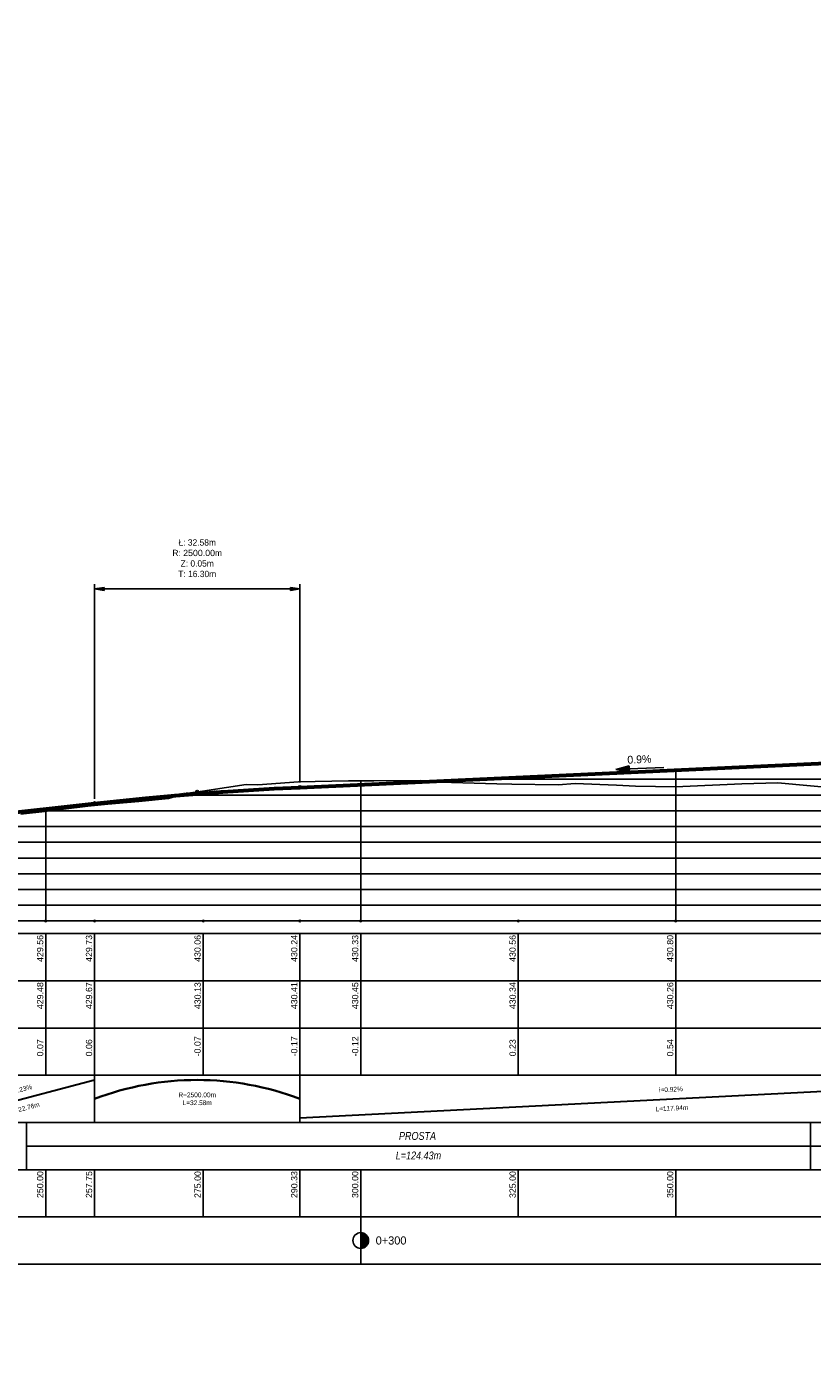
# Model space of a CAD drawing. Header units: metres. Extents: x 7331444 to 14836576, y 5479641 to 11132379.
# Tile 52 of 53: x 7419098 to 7419223, y 5566469 to 5566679. Entities that reach past the tile are written whole.
import ezdxf

# ---------------------------------------------------------------- set-up
doc = ezdxf.new("R2010")
doc.units = ezdxf.units.M
doc.linetypes.add('HIDDEN', pattern=[0.375, 0.25, -0.125])
for name, color, linetype in [('C-DROGI-PROFILE', 7, 'Continuous'), ('C-DROGI-PROFILE-ETYKIETY', 7, 'Continuous'), ('C-DROGI-PROFILE-WIDOKI', 7, 'Continuous'), ('C-DROGI-PROFILE-WIDOKI-ETYKIETY', 7, 'Continuous')]:
    doc.layers.add(name, color=color, linetype=linetype)
doc.styles.add('arial', font='ARIALNI.TTF', dxfattribs={"height": 0.15})

# ---------------------------------------------------------------- blocks, each defined once
blk = doc.blocks.new('*U658')
at = {"layer": 'C-DROGI-PROFILE', "color": 7, "linetype": 'Continuous', "lineweight": -3}
for p, q in [((7418841.96, 5566240.71), (7418849.32, 5566240.8)), ((7418849.32, 5566240.8), (7418852.49, 5566240.51)), ((7418811.69, 5566238.61), (7418821.72, 5566240.17)), ((7418821.72, 5566240.17), (7418823.57, 5566240.08)), ((7418823.57, 5566240.08), (7418830.02, 5566240.55)), ((7418830.02, 5566240.55), (7418837.96, 5566240.73)), ((7418837.96, 5566240.73), (7418841.96, 5566240.71)), ((7418852.49, 5566240.51), (7418861.51, 5566240.25)), ((7418861.51, 5566240.25), (7418863.91, 5566240.18)), ((7418863.91, 5566240.18), (7418871.27, 5566240.09)), ((7418871.27, 5566240.09), (7418873.93, 5566240.29)), ((7418873.93, 5566240.29), (7418880.52, 5566240.05)), ((7418880.52, 5566240.05), (7418883.53, 5566239.86)), ((7418883.53, 5566239.86), (7418889.89, 5566239.76)), ((7418889.89, 5566239.76), (7418900.39, 5566240.28)), ((7418900.39, 5566240.28), (7418906.11, 5566240.43)), ((7418906.11, 5566240.43), (7418911.28, 5566239.93)), ((7418911.28, 5566239.93), (7418916, 5566239.49)), ((7418789.27, 5566235.82), (7418796.59, 5566236.69)), ((7418796.59, 5566236.69), (7418799.75, 5566237.05)), ((7418799.75, 5566237.05), (7418804.69, 5566237.47)), ((7418804.69, 5566237.47), (7418809.4, 5566237.91)), ((7418809.4, 5566237.91), (7418811.69, 5566238.61)), ((7418785.96, 5566235.45), (7418786.85, 5566235.55)), ((7418786.85, 5566235.55), (7418789.27, 5566235.82))]:
    blk.add_line(p, q, dxfattribs=at)
blk = doc.blocks.new('*U665')
at = {"layer": 'C-DROGI-PROFILE-WIDOKI-ETYKIETY', "color": 1, "linetype": 'Continuous', "lineweight": -3, "char_height": 0.75, "attachment_point": 5}
for s, insert, rotation in [('i=2.23%', (7418785.9, 5566186.68), 14.77), ('i=0.92%', (7418889.14, 5566186.73), 2.9124)]:
    blk.add_mtext(s, dxfattribs=dict(at, insert=insert, rotation=rotation))
at = {"layer": 'C-DROGI-PROFILE-WIDOKI-ETYKIETY', "color": 1, "linetype": 'Continuous', "lineweight": 30, "insert": (7418813.95, 5566185.23), "char_height": 0.75, "attachment_point": 5}
blk.add_mtext('R=2500.00m\\PL=32.58m', dxfattribs=at)
at = {"layer": 'C-DROGI-PROFILE-WIDOKI-ETYKIETY', "color": 1, "linetype": 'Continuous', "lineweight": 30, "char_height": 0.75, "attachment_point": 5}
for s, insert, rotation in [('L=22.76m', (7418786.66, 5566183.78), 14.77), ('L=117.94m', (7418889.29, 5566183.73), 2.9124)]:
    blk.add_mtext(s, dxfattribs=dict(at, insert=insert, rotation=rotation))
blk = doc.blocks.new('kilometraz')
at = {"linetype": 'ByBlock', "lineweight": -2}
blk.add_hatch(color=0, dxfattribs=at).paths.add_polyline_path([(0, -0.5, 0.414214), (0.5, 0, 0.414214), (0, 0.5)])
at = {"color": 0, "linetype": 'ByBlock', "lineweight": -2}
blk.add_line((0, 0.5), (0, -0.5), dxfattribs=at)
blk.add_circle((0, 0), 0.5, dxfattribs=at)
blk = doc.blocks.new('*U663')
at = {"layer": 'C-DROGI-PROFILE-WIDOKI-ETYKIETY', "color": 7, "linetype": 'Continuous', "lineweight": -3, "xscale": 2.5, "yscale": 2.5, "zscale": 2.5}
blk.add_blockref('kilometraz', (7418839.91, 5566162.73), dxfattribs=at)
at = {"layer": 'C-DROGI-PROFILE-WIDOKI-ETYKIETY', "color": 7, "linetype": 'Continuous', "lineweight": -3, "insert": (7418842.28, 5566162.73), "char_height": 1.3, "attachment_point": 4}
blk.add_mtext('0+300', dxfattribs=at)
blk = doc.blocks.new('_ClosedFilled')
blk.add_hatch(color=0).paths.add_polyline_path([(-1, 0.17), (-1, -0.17), (0, 0)])
at = {"color": 0, "linetype": 'ByBlock', "lineweight": -2}
for p, q in [((-1, 0.17), (0, 0)), ((-1, 0.17), (-1, -0.17)), ((0, 0), (-1, -0.17))]:
    blk.add_line(p, q, dxfattribs=at)
blk = doc.blocks.new('strzalka_pion')
for points in [[(0, 0), (-0.09, 0.39)], [(0, 1), (0, 0)], [(0, 0), (0.09, 0.39)]]:
    blk.add_lwpolyline(points)
blk = doc.blocks.new('*U661')
at = {"layer": 'C-DROGI-PROFILE-ETYKIETY', "color": 7, "linetype": 'Continuous', "lineweight": -3}
for p, q in [((7418948.18, 5566245.9), (7418948.18, 5566277.4)), ((7418948.18, 5566276.65), (7419013.75, 5566276.65)), ((7419013.75, 5566262.41), (7419013.75, 5566277.4)), ((7418709.05, 5566232.34), (7418709.05, 5566263.74)), ((7418709.05, 5566262.99), (7418774.9, 5566262.99)), ((7418774.9, 5566235.34), (7418774.9, 5566263.74))]:
    blk.add_line(p, q, dxfattribs=at)
at = {"layer": 'C-DROGI-PROFILE-ETYKIETY', "color": 7, "linetype": 'Continuous', "lineweight": -3, "xscale": 1.499999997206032, "yscale": 1.499999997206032, "zscale": 1.499999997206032, "rotation": 180}
for p in [(7418948.18, 5566276.65), (7418709.05, 5566262.99)]:
    blk.add_blockref('_ClosedFilled', p, dxfattribs=at)
at = {"layer": 'C-DROGI-PROFILE-ETYKIETY', "color": 7, "linetype": 'Continuous', "lineweight": -3}
for name, p, xscale, yscale, zscale in [('_ClosedFilled', (7419013.75, 5566276.65), 1.499999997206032, 1.499999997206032, 1.499999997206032), ('_ClosedFilled', (7418774.9, 5566262.99), 1.499999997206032, 1.499999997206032, 1.499999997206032), ('strzalka_pion', (7418719.2, 5566231.49), 0.5, 0.5, 0.5)]:
    blk.add_blockref(name, p, dxfattribs=dict(at, xscale=xscale, yscale=yscale, zscale=zscale))
at = {"layer": 'C-DROGI-PROFILE-ETYKIETY', "color": 7, "linetype": 'Continuous', "lineweight": -3, "char_height": 1, "attachment_point": 8, "bg_fill": 3, "box_fill_scale": 1.375, "bg_fill_color": 256, "bg_fill_true_color": 13158600, "bg_fill_transparency": 0}
for s, insert, width in [('Ł: 65.57m\\PR: {\\fArial Unicode MS|b0|i0|c238|p54;800.00}m\\PZ: 0.68m\\PT: 32.94m', (7418980.96, 5566278.53), 8.3205), ('Ł: 65.86m\\PR: {\\fArial Unicode MS|b0|i0|c238|p54;2500.00}m\\PZ: 0.22m\\PT: 32.93m', (7418741.98, 5566264.87), 9.2824)]:
    blk.add_mtext(s, dxfattribs=dict(at, insert=insert, width=width))
at = {"layer": 'C-DROGI-PROFILE-ETYKIETY', "color": 7, "linetype": 'Continuous', "lineweight": -3, "insert": (7418719.2, 5566232.37), "char_height": 1, "attachment_point": 4, "rotation": 90}
blk.add_mtext('Km=0+179.29\\PRz=428.60m', dxfattribs=at)
blk = doc.blocks.new('*U659')
at = {"layer": 'C-DROGI-PROFILE', "color": 1, "linetype": 'Continuous', "lineweight": 60}
for p, q in [((7418830.24, 5566239.7), (7418948.18, 5566245.15)), ((7418774.9, 5566234.59), (7418797.66, 5566237.13))]:
    blk.add_line(p, q, dxfattribs=at)
at = {"layer": 'C-DROGI-PROFILE', "color": 252, "linetype": 'HIDDEN', "lineweight": -3}
for p, q in [((7418797.66, 5566237.13), (7418813.95, 5566238.95)), ((7418813.95, 5566238.95), (7418830.24, 5566239.7))]:
    blk.add_line(p, q, dxfattribs=at)
at = {"layer": 'C-DROGI-PROFILE', "color": 30, "linetype": 'Continuous', "lineweight": 60}
for p, q in [((7418809.88, 5566238.34), (7418813.95, 5566238.68)), ((7418813.95, 5566238.68), (7418818.02, 5566238.98)), ((7418818.02, 5566238.98), (7418822.1, 5566239.26)), ((7418822.1, 5566239.26), (7418826.17, 5566239.49)), ((7418826.17, 5566239.49), (7418830.24, 5566239.7)), ((7418797.66, 5566237.13), (7418801.73, 5566237.57)), ((7418801.73, 5566237.57), (7418805.81, 5566237.97)), ((7418805.81, 5566237.97), (7418809.88, 5566238.34))]:
    blk.add_line(p, q, dxfattribs=at)
at = {"layer": 'C-DROGI-PROFILE', "color": 1, "linetype": 'Continuous', "lineweight": -3}
for centre in [(7418813.95, 5566238.95), (7418830.24, 5566239.7), (7418797.66, 5566237.13)]:
    blk.add_circle(centre, 0.25, dxfattribs=at)
blk = doc.blocks.new('strzalka_poziom_2')
blk.add_hatch(color=256).paths.add_polyline_path([(1, 0.091), (1, -0.091), (1.391, 0)])
blk.add_line((1, 0.091), (1, -0.091))
for points in [[(0, 0), (1, 0)], [(1.391, 0), (1, 0.091)], [(1.391, 0), (1, -0.091)]]:
    blk.add_lwpolyline(points)
blk = doc.blocks.new('*U657')
at = {"layer": 'C-DROGI-PROFILE-ETYKIETY', "color": 1, "linetype": 'Continuous', "lineweight": -3, "xscale": 5.476738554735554, "yscale": 5.476738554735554, "zscale": 5.476738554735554, "rotation": 182.6478603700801}
blk.add_blockref('strzalka_poziom_2', (7418888, 5566242.87), dxfattribs=at)
at = {"layer": 'C-DROGI-PROFILE-ETYKIETY', "color": 1, "linetype": 'Continuous', "lineweight": -3, "insert": (7418884.16, 5566243.51), "char_height": 1.25, "attachment_point": 8, "rotation": 2.6479}
blk.add_mtext('0.9%', dxfattribs=at)
blk = doc.blocks.new('*U646')
at = {"layer": 'C-DROGI-PROFILE-WIDOKI-ETYKIETY', "color": 7, "linetype": 'Continuous', "lineweight": -3}
for p, q in [((7418789.91, 5566211.48), (7418789.91, 5566188.98)), ((7418789.91, 5566173.98), (7418789.91, 5566166.48))]:
    blk.add_line(p, q, dxfattribs=at)
at = {"layer": 'C-DROGI-PROFILE-WIDOKI-ETYKIETY', "color": 6, "linetype": 'Continuous', "lineweight": -3}
blk.add_circle((7418789.91, 5566213.48), 0.125, dxfattribs=at)
at = {"layer": 'C-DROGI-PROFILE-WIDOKI-ETYKIETY', "color": 1, "linetype": 'Continuous', "lineweight": -3, "insert": (7418789.53, 5566206.98), "char_height": 1, "attachment_point": 7, "rotation": 90}
blk.add_mtext('{\\fArial|b0|i0|c238|p34;429.56}', dxfattribs=at)
at = {"layer": 'C-DROGI-PROFILE-WIDOKI-ETYKIETY', "color": 7, "linetype": 'Continuous', "lineweight": -3, "char_height": 1, "attachment_point": 7, "rotation": 90}
for s, insert in [('{\\fArial|b0|i0|c238|p34;429.48}', (7418789.53, 5566199.48)), ('{\\fArial|b0|i0|c238|p34;0.07}', (7418789.53, 5566191.98)), ('{\\fArial|b0|i0|c238|p34;250.00}', (7418789.53, 5566169.48))]:
    blk.add_mtext(s, dxfattribs=dict(at, insert=insert))
blk = doc.blocks.new('*U645')
at = {"layer": 'C-DROGI-PROFILE-WIDOKI-ETYKIETY', "color": 7, "linetype": 'Continuous', "lineweight": -3}
for p, q in [((7418814.91, 5566211.48), (7418814.91, 5566188.98)), ((7418814.91, 5566173.98), (7418814.91, 5566166.48))]:
    blk.add_line(p, q, dxfattribs=at)
at = {"layer": 'C-DROGI-PROFILE-WIDOKI-ETYKIETY', "color": 6, "linetype": 'Continuous', "lineweight": -3}
blk.add_circle((7418814.91, 5566213.48), 0.125, dxfattribs=at)
at = {"layer": 'C-DROGI-PROFILE-WIDOKI-ETYKIETY', "color": 1, "linetype": 'Continuous', "lineweight": -3, "insert": (7418814.53, 5566206.98), "char_height": 1, "attachment_point": 7, "rotation": 90}
blk.add_mtext('{\\fArial|b0|i0|c238|p34;430.06}', dxfattribs=at)
at = {"layer": 'C-DROGI-PROFILE-WIDOKI-ETYKIETY', "color": 7, "linetype": 'Continuous', "lineweight": -3, "char_height": 1, "attachment_point": 7, "rotation": 90}
for s, insert in [('{\\fArial|b0|i0|c238|p34;430.13}', (7418814.53, 5566199.48)), ('{\\fArial|b0|i0|c238|p34;-0.07}', (7418814.53, 5566191.98)), ('{\\fArial|b0|i0|c238|p34;275.00}', (7418814.53, 5566169.48))]:
    blk.add_mtext(s, dxfattribs=dict(at, insert=insert))
blk = doc.blocks.new('*U644')
at = {"layer": 'C-DROGI-PROFILE-WIDOKI-ETYKIETY', "color": 7, "linetype": 'Continuous', "lineweight": -3}
for p, q in [((7418839.91, 5566211.48), (7418839.91, 5566188.98)), ((7418839.91, 5566173.98), (7418839.91, 5566166.48))]:
    blk.add_line(p, q, dxfattribs=at)
at = {"layer": 'C-DROGI-PROFILE-WIDOKI-ETYKIETY', "color": 6, "linetype": 'Continuous', "lineweight": -3}
blk.add_circle((7418839.91, 5566213.48), 0.125, dxfattribs=at)
at = {"layer": 'C-DROGI-PROFILE-WIDOKI-ETYKIETY', "color": 1, "linetype": 'Continuous', "lineweight": -3, "insert": (7418839.53, 5566206.98), "char_height": 1, "attachment_point": 7, "rotation": 90}
blk.add_mtext('{\\fArial|b0|i0|c238|p34;430.33}', dxfattribs=at)
at = {"layer": 'C-DROGI-PROFILE-WIDOKI-ETYKIETY', "color": 7, "linetype": 'Continuous', "lineweight": -3, "char_height": 1, "attachment_point": 7, "rotation": 90}
for s, insert in [('{\\fArial|b0|i0|c238|p34;430.45}', (7418839.53, 5566199.48)), ('{\\fArial|b0|i0|c238|p34;-0.12}', (7418839.53, 5566191.98)), ('{\\fArial|b0|i0|c238|p34;300.00}', (7418839.53, 5566169.48))]:
    blk.add_mtext(s, dxfattribs=dict(at, insert=insert))
blk = doc.blocks.new('*U643')
at = {"layer": 'C-DROGI-PROFILE-WIDOKI-ETYKIETY', "color": 7, "linetype": 'Continuous', "lineweight": -3}
for p, q in [((7418864.91, 5566211.48), (7418864.91, 5566188.98)), ((7418864.91, 5566173.98), (7418864.91, 5566166.48))]:
    blk.add_line(p, q, dxfattribs=at)
at = {"layer": 'C-DROGI-PROFILE-WIDOKI-ETYKIETY', "color": 6, "linetype": 'Continuous', "lineweight": -3}
blk.add_circle((7418864.91, 5566213.48), 0.125, dxfattribs=at)
at = {"layer": 'C-DROGI-PROFILE-WIDOKI-ETYKIETY', "color": 1, "linetype": 'Continuous', "lineweight": -3, "insert": (7418864.53, 5566206.98), "char_height": 1, "attachment_point": 7, "rotation": 90}
blk.add_mtext('{\\fArial|b0|i0|c238|p34;430.56}', dxfattribs=at)
at = {"layer": 'C-DROGI-PROFILE-WIDOKI-ETYKIETY', "color": 7, "linetype": 'Continuous', "lineweight": -3, "char_height": 1, "attachment_point": 7, "rotation": 90}
for s, insert in [('{\\fArial|b0|i0|c238|p34;430.34}', (7418864.53, 5566199.48)), ('{\\fArial|b0|i0|c238|p34;0.23}', (7418864.53, 5566191.98)), ('{\\fArial|b0|i0|c238|p34;325.00}', (7418864.53, 5566169.48))]:
    blk.add_mtext(s, dxfattribs=dict(at, insert=insert))
blk = doc.blocks.new('*U642')
at = {"layer": 'C-DROGI-PROFILE-WIDOKI-ETYKIETY', "color": 7, "linetype": 'Continuous', "lineweight": -3}
for p, q in [((7418889.91, 5566211.48), (7418889.91, 5566188.98)), ((7418889.91, 5566173.98), (7418889.91, 5566166.48))]:
    blk.add_line(p, q, dxfattribs=at)
at = {"layer": 'C-DROGI-PROFILE-WIDOKI-ETYKIETY', "color": 6, "linetype": 'Continuous', "lineweight": -3}
blk.add_circle((7418889.91, 5566213.48), 0.125, dxfattribs=at)
at = {"layer": 'C-DROGI-PROFILE-WIDOKI-ETYKIETY', "color": 1, "linetype": 'Continuous', "lineweight": -3, "insert": (7418889.53, 5566206.98), "char_height": 1, "attachment_point": 7, "rotation": 90}
blk.add_mtext('{\\fArial|b0|i0|c238|p34;430.80}', dxfattribs=at)
at = {"layer": 'C-DROGI-PROFILE-WIDOKI-ETYKIETY', "color": 7, "linetype": 'Continuous', "lineweight": -3, "char_height": 1, "attachment_point": 7, "rotation": 90}
for s, insert in [('{\\fArial|b0|i0|c238|p34;430.26}', (7418889.53, 5566199.48)), ('{\\fArial|b0|i0|c238|p34;0.54}', (7418889.53, 5566191.98)), ('{\\fArial|b0|i0|c238|p34;350.00}', (7418889.53, 5566169.48))]:
    blk.add_mtext(s, dxfattribs=dict(at, insert=insert))
blk = doc.blocks.new('*U628')
at = {"layer": 'C-DROGI-PROFILE-WIDOKI-ETYKIETY', "color": 7, "linetype": 'Continuous', "lineweight": -3}
for p, q in [((7418830.24, 5566211.48), (7418830.24, 5566188.98)), ((7418830.24, 5566173.98), (7418830.24, 5566166.48))]:
    blk.add_line(p, q, dxfattribs=at)
at = {"layer": 'C-DROGI-PROFILE-WIDOKI-ETYKIETY', "color": 6, "linetype": 'Continuous', "lineweight": -3}
blk.add_circle((7418830.24, 5566213.48), 0.125, dxfattribs=at)
at = {"layer": 'C-DROGI-PROFILE-WIDOKI-ETYKIETY', "color": 1, "linetype": 'Continuous', "lineweight": -3, "insert": (7418829.87, 5566206.98), "char_height": 1, "attachment_point": 7, "rotation": 90}
blk.add_mtext('{\\fArial|b0|i0|c238|p34;430.24}', dxfattribs=at)
at = {"layer": 'C-DROGI-PROFILE-WIDOKI-ETYKIETY', "color": 7, "linetype": 'Continuous', "lineweight": -3, "char_height": 1, "attachment_point": 7, "rotation": 90}
for s, insert in [('{\\fArial|b0|i0|c238|p34;430.41}', (7418829.87, 5566199.48)), ('{\\fArial|b0|i0|c238|p34;-0.17}', (7418829.87, 5566191.98)), ('{\\fArial|b0|i0|c238|p34;290.33}', (7418829.87, 5566169.48))]:
    blk.add_mtext(s, dxfattribs=dict(at, insert=insert))
blk = doc.blocks.new('*U627')
at = {"layer": 'C-DROGI-PROFILE-WIDOKI-ETYKIETY', "color": 7, "linetype": 'Continuous', "lineweight": -3}
for p, q in [((7418797.66, 5566211.48), (7418797.66, 5566188.98)), ((7418797.66, 5566173.98), (7418797.66, 5566166.48))]:
    blk.add_line(p, q, dxfattribs=at)
at = {"layer": 'C-DROGI-PROFILE-WIDOKI-ETYKIETY', "color": 6, "linetype": 'Continuous', "lineweight": -3}
blk.add_circle((7418797.66, 5566213.48), 0.125, dxfattribs=at)
at = {"layer": 'C-DROGI-PROFILE-WIDOKI-ETYKIETY', "color": 1, "linetype": 'Continuous', "lineweight": -3, "insert": (7418797.29, 5566206.98), "char_height": 1, "attachment_point": 7, "rotation": 90}
blk.add_mtext('{\\fArial|b0|i0|c238|p34;429.73}', dxfattribs=at)
at = {"layer": 'C-DROGI-PROFILE-WIDOKI-ETYKIETY', "color": 7, "linetype": 'Continuous', "lineweight": -3, "char_height": 1, "attachment_point": 7, "rotation": 90}
for s, insert in [('{\\fArial|b0|i0|c238|p34;429.67}', (7418797.29, 5566199.48)), ('{\\fArial|b0|i0|c238|p34;0.06}', (7418797.29, 5566191.98)), ('{\\fArial|b0|i0|c238|p34;257.75}', (7418797.29, 5566169.48))]:
    blk.add_mtext(s, dxfattribs=dict(at, insert=insert))

msp = doc.modelspace()

# ---------------------------------------------------------------- linework, layer by layer
at = {"color": 6, "lineweight": 50}
msp.add_circle((7417939.891, 5566137.208), 86496.154, dxfattribs=at)
at = {"layer": 'C-DROGI-PROFILE-WIDOKI', "color": 8, "linetype": 'Continuous', "lineweight": -3}
for p, q in [((7419201.128, 5566537.241), (7419201.128, 5566561.222)), ((7419151.128, 5566537.241), (7419151.128, 5566559.485)), ((7419101.128, 5566537.241), (7419101.128, 5566555.03))]:
    msp.add_line(p, q, dxfattribs=at)
at = {"layer": 'C-DROGI-PROFILE-WIDOKI', "color": 9, "linetype": 'Continuous', "lineweight": -3}
for p, q in [((7419151.128, 5566537.241), (7419151.128, 5566559.485)), ((7419169.114, 5566559.741), (7419405.983, 5566559.741)), ((7419122.481, 5566557.241), (7419405.983, 5566557.241)), ((7419098.538, 5566554.741), (7419405.983, 5566554.741)), ((7419074.761, 5566552.241), (7419405.983, 5566552.241)), ((7418906.6, 5566549.741), (7419405.983, 5566549.741)), ((7418879.153, 5566547.241), (7419405.983, 5566547.241)), ((7418855.044, 5566544.741), (7419405.983, 5566544.741)), ((7418851.128, 5566542.241), (7419405.983, 5566542.241)), ((7418851.128, 5566539.741), (7419405.983, 5566539.741)), ((7418851.128, 5566537.241), (7419405.983, 5566537.241)), ((7418851.128, 5566537.241), (7419405.983, 5566537.241))]:
    msp.add_line(p, q, dxfattribs=at)
at = {"layer": 'C-DROGI-PROFILE-WIDOKI', "color": 7, "linetype": 'Continuous', "lineweight": -3}
for p, q in [((7418851.128, 5566537.241), (7419405.983, 5566537.241)), ((7419151.128, 5566527.741), (7419151.128, 5566527.241)), ((7419151.128, 5566520.241), (7419151.128, 5566520.741)), ((7419151.128, 5566520.241), (7419151.128, 5566519.741)), ((7419108.879, 5566505.241), (7419108.879, 5566512.741)), ((7419141.462, 5566505.241), (7419141.462, 5566512.741)), ((7419151.128, 5566512.741), (7419151.128, 5566513.241)), ((7419098.069, 5566497.741), (7419098.069, 5566505.241)), ((7419222.5, 5566497.741), (7419222.5, 5566505.241)), ((7419151.128, 5566482.741), (7419151.128, 5566490.241))]:
    msp.add_line(p, q, dxfattribs=at)
at = {"layer": 'C-DROGI-PROFILE-WIDOKI', "color": 7, "linetype": 'Continuous', "lineweight": 30}
for p, q in [((7419086.122, 5566505.991), (7419108.879, 5566511.991)), ((7419141.462, 5566505.991), (7419259.397, 5566511.991))]:
    msp.add_line(p, q, dxfattribs=at)
at = {"layer": 'C-DROGI-PROFILE-WIDOKI', "color": 6, "linetype": 'Continuous', "lineweight": -3}
for p, q in [((7419098.069, 5566501.491), (7419222.5, 5566501.491)), ((7419222.5, 5566501.491), (7419273.953, 5566501.491))]:
    msp.add_line(p, q, dxfattribs=at)
at = {"layer": 'C-DROGI-PROFILE-WIDOKI', "color": 7, "linetype": 'Continuous', "lineweight": 35, "extrusion": (0, 0, -1)}
msp.add_arc((-7419125.17, 5566466.255), 45.736, 69.1324, 110.8676, dxfattribs=at)
at = {"layer": 'C-DROGI-PROFILE-WIDOKI', "color": 7, "linetype": 'Continuous', "lineweight": -3}
for points in [[(7418851.128, 5566527.741), (7419405.983, 5566527.741), (7419405.983, 5566535.241), (7418851.128, 5566535.241)], [(7418851.128, 5566520.241), (7419405.983, 5566520.241), (7419405.983, 5566527.741), (7418851.128, 5566527.741)], [(7418851.128, 5566512.741), (7419405.983, 5566512.741), (7419405.983, 5566520.241), (7418851.128, 5566520.241)], [(7418851.128, 5566505.241), (7419405.983, 5566505.241), (7419405.983, 5566512.741), (7418851.128, 5566512.741)], [(7418851.128, 5566497.741), (7419405.983, 5566497.741), (7419405.983, 5566505.241), (7418851.128, 5566505.241)], [(7418851.128, 5566490.241), (7419405.983, 5566490.241), (7419405.983, 5566497.741), (7418851.128, 5566497.741)], [(7418851.128, 5566482.741), (7419405.983, 5566482.741), (7419405.983, 5566490.241), (7418851.128, 5566490.241)]]:
    msp.add_3dface(points, dxfattribs=at)

# ---------------------------------------------------------------- block references
at = {"layer": 'C-DROGI-PROFILE', "color": 7, "linetype": 'Continuous', "lineweight": 35}
msp.add_blockref('*U658', (311.218, 318.764), dxfattribs=at)
at = {"layer": 'C-DROGI-PROFILE-WIDOKI-ETYKIETY', "color": 7, "linetype": 'Continuous', "lineweight": -3}
for name in ['*U646', '*U627', '*U645', '*U628', '*U644', '*U643', '*U642']:
    msp.add_blockref(name, (311.218, 323.764), dxfattribs=at)
at = {"layer": 'C-DROGI-PROFILE-WIDOKI-ETYKIETY', "color": 7, "linetype": 'Continuous', "lineweight": 35}
for name in ['*U665', '*U663']:
    msp.add_blockref(name, (311.218, 323.764), dxfattribs=at)

# ---------------------------------------------------------------- texts
at = {"layer": 'C-DROGI-PROFILE-WIDOKI-ETYKIETY', "color": 7, "linetype": 'Continuous', "lineweight": -3, "char_height": 1.25, "attachment_point": 5, "style": 'arial'}
for s, insert in [('PROSTA', (7419160.134, 5566503.094)), ('L=124.43m', (7419160.285, 5566499.991))]:
    msp.add_mtext(s, dxfattribs=dict(at, insert=insert))

# ---------------------------------------------------------------- next in the draw order: block references
at = {"layer": 'C-DROGI-PROFILE-ETYKIETY', "color": 7, "linetype": 'Continuous', "lineweight": 35}
msp.add_blockref('*U661', (311.218, 318.764), dxfattribs=at)

# ---------------------------------------------------------------- next in the draw order: linework, layer by layer
at = {"layer": 'C-DROGI-PROFILE-ETYKIETY', "color": 7, "linetype": 'Continuous', "lineweight": -3}
for p, q in [((7419108.879, 5566556.644), (7419108.879, 5566590.713)), ((7419108.879, 5566589.963), (7419141.462, 5566589.963)), ((7419141.462, 5566559.213), (7419141.462, 5566590.713))]:
    msp.add_line(p, q, dxfattribs=at)

# ---------------------------------------------------------------- next in the draw order: block references
at = {"layer": 'C-DROGI-PROFILE-ETYKIETY', "color": 7, "linetype": 'Continuous', "lineweight": -3, "xscale": 1.499999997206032, "yscale": 1.499999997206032, "zscale": 1.499999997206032, "rotation": 180}
msp.add_blockref('_ClosedFilled', (7419108.879, 5566589.963), dxfattribs=at)
at = {"layer": 'C-DROGI-PROFILE-ETYKIETY', "color": 7, "linetype": 'Continuous', "lineweight": -3, "xscale": 1.499999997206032, "yscale": 1.499999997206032, "zscale": 1.499999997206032}
msp.add_blockref('_ClosedFilled', (7419141.462, 5566589.963), dxfattribs=at)

# ---------------------------------------------------------------- next in the draw order: texts
at = {"layer": 'C-DROGI-PROFILE-ETYKIETY', "color": 7, "linetype": 'Continuous', "lineweight": -3, "insert": (7419125.17, 5566591.838), "char_height": 1, "width": 9.28238, "attachment_point": 8, "bg_fill": 3, "box_fill_scale": 1.375, "bg_fill_color": 256, "bg_fill_true_color": 13158600, "bg_fill_transparency": 0}
msp.add_mtext('Ł: 32.58m\\PR: {\\fArial Unicode MS|b0|i0|c238|p54;2500.00}m\\PZ: 0.05m\\PT: 16.30m', dxfattribs=at)

# ---------------------------------------------------------------- next in the draw order: block references
at = {"layer": 'C-DROGI-PROFILE', "color": 7, "linetype": 'Continuous', "lineweight": 35}
msp.add_blockref('*U659', (311.218, 318.764), dxfattribs=at)
at = {"layer": 'C-DROGI-PROFILE-ETYKIETY', "color": 7, "linetype": 'Continuous', "lineweight": -3}
msp.add_blockref('*U657', (311.218, 318.764), dxfattribs=at)

doc.saveas('drawing.dxf')
